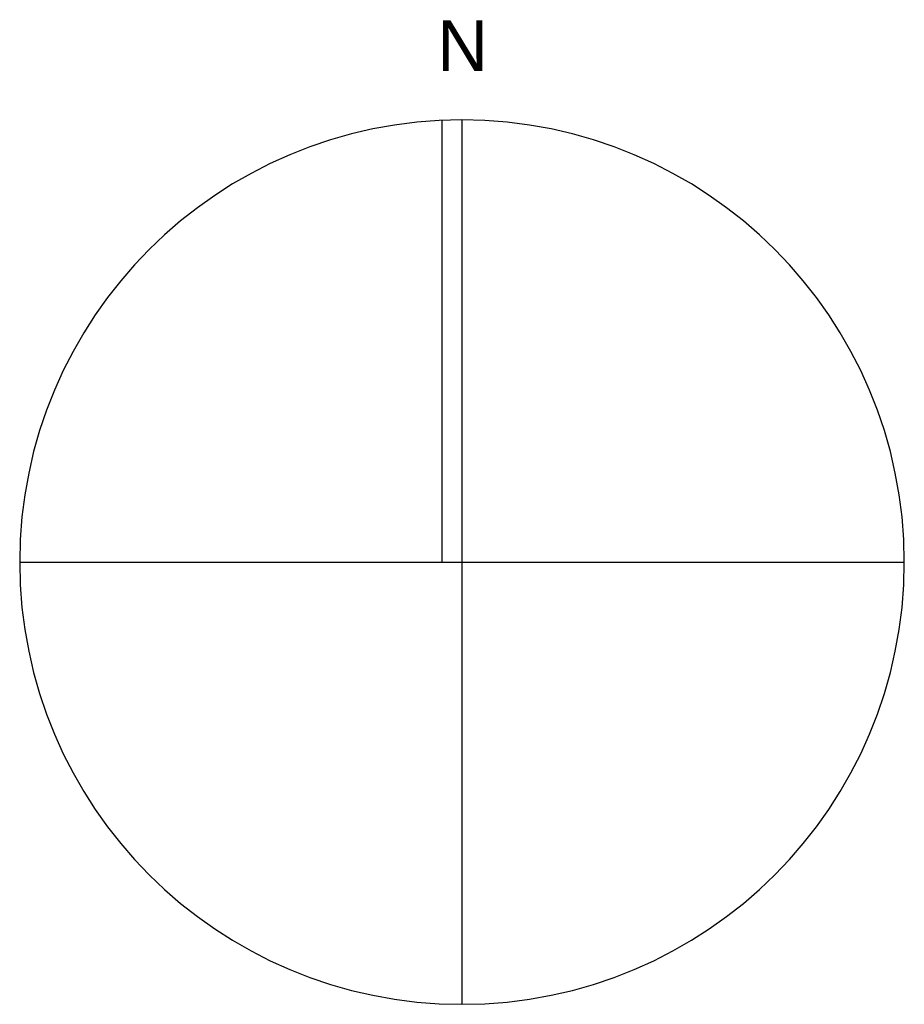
# Model space of a CAD drawing. Header units: millimetres. Extents: x 5 to 471, y 35 to 84.
# Tile 21 of 34: x 263.41 to 270.41, y 71.78 to 79.58. Entities that reach past the tile are written whole.
import ezdxf
from ezdxf.enums import TextEntityAlignment as Align

# ---------------------------------------------------------------- set-up
doc = ezdxf.new("R2010")
doc.units = ezdxf.units.MM
doc.header["$MEASUREMENT"] = 0
doc.layers.add('P_ZE_PLANKOPF', color=7, linetype='Continuous')
doc.styles.add('ERSTELLTER_STIL_2', font='ARIAL.TTF')

# ---------------------------------------------------------------- blocks, each defined once
blk = doc.blocks.new('Nordpfeil_1 14_4_2', base_point=(266.9079, 75.2835))
at = {"layer": 'P_ZE_PLANKOPF', "linetype": 'Continuous'}
for p, q in [((266.7504, 75.2835), (266.7504, 78.78)), ((266.9079, 78.7835), (266.9079, 71.7835)), ((263.4079, 75.2835), (270.4079, 75.2835))]:
    blk.add_line(p, q, dxfattribs=at)
for start, end in [(0, 180), (180, 0)]:
    blk.add_arc((266.9079, 75.2835), 3.5, start, end, dxfattribs=at)
at = {"layer": 'P_ZE_PLANKOPF', "style": 'ERSTELLTER_STIL_2'}
blk.add_attdef('txt', text='', height=0.4, dxfattribs=at).set_placement((266.7104, 79.0523), align=Align.BOTTOM_LEFT)

msp = doc.modelspace()

# ---------------------------------------------------------------- block references
at = {"layer": 'P_ZE_PLANKOPF', "linetype": 'Continuous'}
ref = msp.add_blockref('Nordpfeil_1 14_4_2', (266.90789, 75.28353), dxfattribs=at)
ref.add_attrib('txt', 'N', dxfattribs={"color": 7, "linetype": 'Continuous', "height": 0.4, "style": 'ERSTELLTER_STIL_2'}).set_placement((266.71041, 79.05231), align=Align.BOTTOM_LEFT)

doc.saveas('drawing.dxf')
